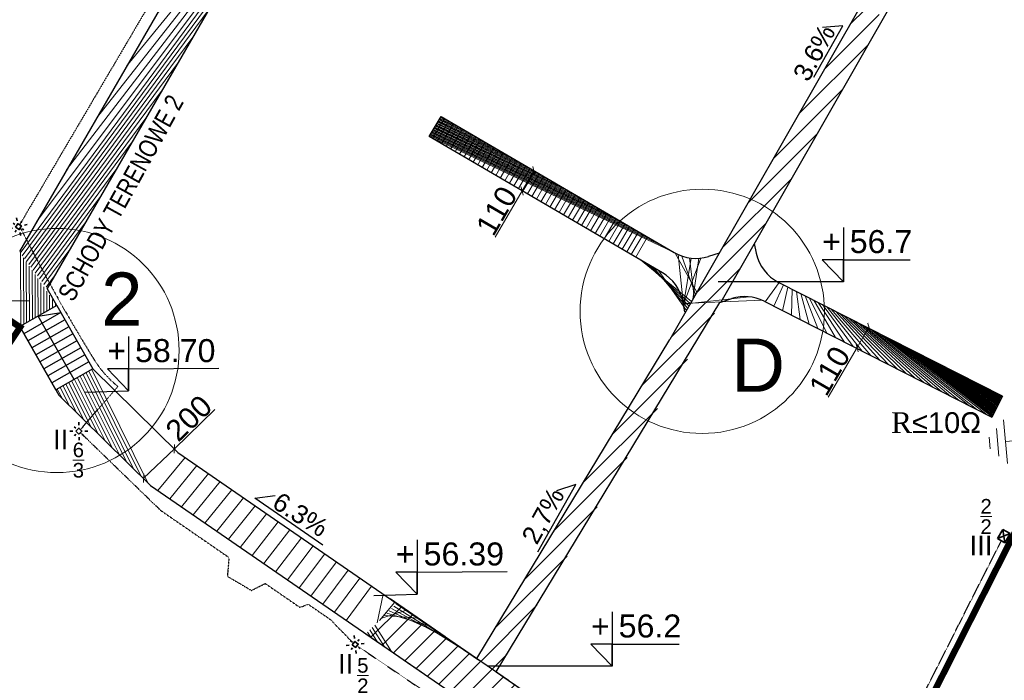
# Model space of a CAD drawing. Header units: millimetres. Extents: x 6567289036 to 6568990308, y 5976640423 to 5977332400.
# Tile 45 of 216: x 6568041808 to 6568088005, y 5976868814 to 5976899827. Entities that reach past the tile are written whole.
import ezdxf

# ---------------------------------------------------------------- set-up
doc = ezdxf.new("R2010")
doc.units = ezdxf.units.MM
for name, pattern in [('ACAD_ISO03W100', [30, 12, -18]), ('ACAD_ISO04W100', [30, 24, -3, 0, -3]), ('ACAD_ISO10W100', [18, 12, -3, 0, -3]), ('HIDDEN2', [4.762499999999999, 3.175, -1.5875])]:
    doc.linetypes.add(name, pattern=pattern)
for name, color, linetype, lineweight in [('_ZAKRES_OPRACOWANIA', 182, 'HIDDEN2', 50), ('OBSZAR WPISANY DO REJESTRU ZABYTKÓW', 10, 'FENCELINE1', 35), ('proj. kabel', 1, 'ACAD_ISO03W100', 30), ('proj. opis', 1, 'Continuous', 20), ('proj. opis - ośw.', 1, 'Continuous', 9), ('proj. oprawy dogruntowe', 1, 'Continuous', 35), ('proj. oświetlenie - beton', 1, 'Continuous', 35), ('proj. słupki oświetleniowe', 1, 'Continuous', 35), ('PZT_Granica Działki', 1, 'ACAD_ISO04W100', 40), ('zagospodarowanie_ wymiary', 160, 'Continuous', 13)]:
    doc.layers.add(name, color=color, linetype=linetype, lineweight=lineweight)
doc.layers.add('Elektryka', color=1, linetype='Continuous')
doc.styles.add('Arial', font='arial.ttf', dxfattribs={"height": 324.5658682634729})
doc.styles.get("Standard").update_dxf_attribs({"font": 'arial.ttf'})
doc.linetypes.add('FENCELINE1', pattern='A,6.349999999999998,-2.54,[133,ltypeshp.shx,S=2.54,R=0,X=-2.54,Y=0],-2.54,25.4', length=36.83)
doc.dimstyles.new('pzt 500', dxfattribs={"dimtxt": 1000, "dimasz": 300, "dimexe": 1, "dimexo": 1, "dimgap": 50, "dimtad": 1, "dimdec": 0, "dimlfac": 0.1, "dimzin": 12, "dimtxsty": 'Standard', "dimblk": 'ARCHTICK', "dimcen": 6, "dimclrd": 256, "dimclre": 256, "dimclrt": 256, "dimadec": 3, "dimazin": 0, "dimtfac": 1, "dimtdec": 0, "dimtmove": 0, "dimatfit": 3, "dimfxl": 0, "dimtolj": 1, "dimlwd": -1, "dimarcsym": 0})
picture_1 = doc.add_image_def('image2.jpg', size_in_pixel=(6997, 9782))
pattern_1 = [(45, (0, 0), (-449.0128060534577, 449.0128060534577), [])]

# ---------------------------------------------------------------- blocks, each defined once
blk = doc.blocks.new('_ARCHTICK')
at = {"color": 0, "linetype": 'ByBlock', "const_width": 0.15}
blk.add_lwpolyline([(-0.5, -0.5), (0.5, 0.5)], dxfattribs=at)
blk = doc.blocks.new('*D297')
at = {"layer": 'Defpoints', "color": 0, "lineweight": 30}
for p in [(6568048914.14725, 5976879843.011816), (6568047472.79533, 5976878455.430025), (6568047623.675343, 5976878298.703267)]:
    blk.add_point(p, dxfattribs=at)
at = {"layer": 'zagospodarowanie_ wymiary'}
for p, q in [((6568049065.027263, 5976879686.285058), (6568050970.27862, 5976881520.460358)), ((6568047623.675343, 5976878298.703267), (6568049065.027263, 5976879686.285058))]:
    blk.add_line(p, q, dxfattribs=at)
at = {"layer": 'zagospodarowanie_ wymiary', "lineweight": -2}
for p, q in [((6568049044.221021, 5976879707.897561), (6568049065.720804, 5976879685.564641)), ((6568047602.869101, 5976878320.31577), (6568047624.368883, 5976878297.98285))]:
    blk.add_line(p, q, dxfattribs=at)
at = {"layer": 'zagospodarowanie_ wymiary', "xscale": 300, "yscale": 300, "zscale": 300}
for p, rotation in [((6568049065.027263, 5976879686.285058), 43.91109836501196), ((6568047623.675343, 5976878298.703267), 223.911098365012)]:
    blk.add_blockref('_ARCHTICK', p, dxfattribs=dict(at, rotation=rotation))
at = {"layer": 'zagospodarowanie_ wymiary', "insert": (6568049744.713807, 5976881118.738827), "char_height": 1000, "attachment_point": 5, "rotation": 43.91109836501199}
blk.add_mtext('\\A1;200', dxfattribs=at)
blk = doc.blocks.new('*D304')
at = {"layer": 'Defpoints', "color": 0, "lineweight": 30}
for p in [(6568082484.12577, 5976884900.579548), (6568081097.502411, 5976884435.289569), (6568081930.445042, 5976883950.085011)]:
    blk.add_point(p, dxfattribs=at)
at = {"layer": 'zagospodarowanie_ wymiary'}
for p, q in [((6568081651.183138, 5976885385.784106), (6568081097.502411, 5976884435.289569)), ((6568081097.502411, 5976884435.289569), (6568079738.717528, 5976882102.686062))]:
    blk.add_line(p, q, dxfattribs=at)
at = {"layer": 'zagospodarowanie_ wymiary', "lineweight": -2}
for p, q in [((6568081677.105693, 5976885370.683737), (6568081650.319054, 5976885386.287452)), ((6568081123.424965, 5976884420.189199), (6568081096.638325, 5976884435.792914))]:
    blk.add_line(p, q, dxfattribs=at)
at = {"layer": 'zagospodarowanie_ wymiary', "xscale": 300, "yscale": 300, "zscale": 300}
for p, rotation in [((6568081651.183138, 5976885385.784106), 59.7784052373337), ((6568081097.502411, 5976884435.289569), 239.7784052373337)]:
    blk.add_blockref('_ARCHTICK', p, dxfattribs=dict(at, rotation=rotation))
at = {"layer": 'zagospodarowanie_ wymiary', "insert": (6568079811.002068, 5976883340.469633), "char_height": 1000, "attachment_point": 5, "rotation": 59.77840523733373}
blk.add_mtext('\\A1;110', dxfattribs=at)
blk = doc.blocks.new('*D306')
at = {"layer": 'Defpoints', "color": 0, "lineweight": 30}
for p in [(6568065379.201054, 5976891787.728094), (6568067274.003572, 5976891956.99427), (6568066720.322845, 5976891006.499733)]:
    blk.add_point(p, dxfattribs=at)
at = {"layer": 'zagospodarowanie_ wymiary'}
for p, q in [((6568065932.881781, 5976892738.222631), (6568065379.201054, 5976891787.728094)), ((6568065379.201054, 5976891787.728094), (6568064114.862688, 5976889617.259359))]:
    blk.add_line(p, q, dxfattribs=at)
at = {"layer": 'zagospodarowanie_ wymiary', "lineweight": -2}
for p, q in [((6568065958.804335, 5976892723.122261), (6568065932.017695, 5976892738.725977)), ((6568065405.123608, 5976891772.627725), (6568065378.336967, 5976891788.231441))]:
    blk.add_line(p, q, dxfattribs=at)
at = {"layer": 'zagospodarowanie_ wymiary', "xscale": 300, "yscale": 300, "zscale": 300}
for p, rotation in [((6568065932.881781, 5976892738.222631), 59.7784052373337), ((6568065379.201054, 5976891787.728094), 239.7784052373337)]:
    blk.add_blockref('_ARCHTICK', p, dxfattribs=dict(at, rotation=rotation))
at = {"layer": 'zagospodarowanie_ wymiary', "insert": (6568064187.147227, 5976890855.042931), "char_height": 1000, "attachment_point": 5, "rotation": 59.77840523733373}
blk.add_mtext('\\A1;110', dxfattribs=at)
blk = doc.blocks.new('A$C288F3E1E')
at = {"layer": 'Elektryka', "lineweight": 30}
for points in [[(3277.964488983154, -1047.255199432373), (3459.378539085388, -690.759838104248), (3236.568937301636, -577.3760566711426), (3055.154888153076, -933.8714189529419)], [(3096.55043888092, -1403.750560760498), (3277.964488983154, -1047.255199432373), (3055.154887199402, -933.8714179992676), (2873.740838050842, -1290.366780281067)]]:
    blk.add_lwpolyline(points, close=True, dxfattribs=at)
at = {"layer": 'proj. opis', "lineweight": 15}
for p, q in [((4291.994985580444, -319.4949913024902), (13223.3937702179, 7430.459022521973)), ((3413.979508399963, -921.994553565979), (10438.35807991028, -2700.483155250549)), ((3283.693784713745, -1271.380993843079), (9099.297151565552, -6678.88357257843))]:
    blk.add_line(p, q, dxfattribs=at)
at = {"layer": 'proj. opis', "color": 7, "linetype": 'Continuous', "lineweight": 15}
blk.add_line((10438.35807991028, -2700.483155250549), (19014.16130256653, -2700.483155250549), dxfattribs=at)
at = {"layer": 'proj. opis', "linetype": 'Continuous', "lineweight": 15}
for p, q in [((10438.35807991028, -2700.483155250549), (19014.16130256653, -2700.483155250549)), ((9099.297151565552, -6678.88357257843), (19465.81692695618, -6678.88357257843))]:
    blk.add_line(p, q, dxfattribs=at)
at = {"layer": 'proj. opis - ośw.', "ltscale": 0.005}
for p, q in [((549.706413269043, -124.4883785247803), (735.8613739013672, -2180.164072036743)), ((208.3845863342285, -533.785608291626), (326.5660362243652, -1838.840702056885)), ((-132.9397315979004, -943.0817174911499), (-82.73119163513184, -1497.518873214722)), ((642.784839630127, -1152.325454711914), (3063.075262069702, -933.1541833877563))]:
    blk.add_line(p, q, dxfattribs=at)
at = {"layer": 'proj. opis', "linetype": 'Continuous', "char_height": 975.0000000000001, "attachment_point": 1}
for s, insert, width in [('\\A1;{\\W7.29221;   }istn. słup101/3\\P{\\W7.29221;   }zasilanie z T-5249\\P{\\W7.29221;   }"Sztum Mickiewicza"', (5202.663789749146, 8608.957557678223), 42678.05397113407), ('\\A1;{\\W7.29221;   }proj. szafka\\P{\\W9.92023;  }oświetleniowa ', (2904.160081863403, -1167.190918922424), 23393.08653467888), ('\\A1;{\\W7.29221;   }proj. złącze\\P{\\W7.29221;   }wg oddzielnego \\P{\\W7.29221;   }opracowania\\P{\\W7.29221;   }(WP P/17/011139)', (1565.097932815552, -5145.591336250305), 42678.05397113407)]:
    blk.add_mtext(s, dxfattribs=dict(at, insert=insert, width=width))
at = {"layer": 'proj. opis', "color": 1, "linetype": 'Continuous', "insert": (-4733.703573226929, 227.8525905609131), "char_height": 975.0000000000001, "width": 23393.08653467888, "attachment_point": 1}
blk.add_mtext('\\A1;{\\fTimes New Roman|b0|i0|c238|p18;\\W1;R\\fArial|b0|i0|c0|p34;\\H1x;≤\\fArial|b0|i0|c238|p34;10\\fSymbol|b0|i0|c2|p18;W}', dxfattribs=at)
blk = doc.blocks.new('słupek ośw. 3m')
at = {"layer": 'proj. słupki oświetleniowe'}
for p, q in [((-0.2999999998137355, 0.3000000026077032), (-0.2000005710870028, 0.2000005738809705)), ((-0.2004784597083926, 1.862645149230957e-09), (-0.2999999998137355, 1.862645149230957e-09)), ((0.000478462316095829, 0.2000005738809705), (0.000717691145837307, 0.3000000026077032)), ((0.3000000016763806, 1.862645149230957e-09), (0.1995215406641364, 1.862645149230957e-09)), ((0.3000000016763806, 0.3000000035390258), (0.2000005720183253, 0.2000005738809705)), ((-0.1999994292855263, -0.1999994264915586), (-0.3000000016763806, -0.2999999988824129)), ((-0.000717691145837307, -0.2999999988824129), (-0.0004784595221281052, -0.1999994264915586)), ((0.1995215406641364, -0.1995215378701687), (0.3000000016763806, -0.2999999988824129))]:
    blk.add_line(p, q, dxfattribs=at)
blk.add_lwpolyline([(-0.1000000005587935, -0.1000000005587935), (0.09999999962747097, -0.1000000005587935), (0.09999999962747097, 0.09999999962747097), (-0.1000000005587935, 0.09999999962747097)], close=True, dxfattribs=at)
blk = doc.blocks.new('oświetlenie beton')
at = {"layer": 'proj. oświetlenie - beton'}
for p, q in [((-0.2499999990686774, 0.1999999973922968), (0.2500000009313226, 0.2000000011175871)), ((-0.2500000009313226, -0.2000000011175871), (-0.2499999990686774, 0.1999999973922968)), ((0.2500000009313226, 0.2000000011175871), (-0.2500000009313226, -0.2000000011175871)), ((-0.2499999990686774, 0.1999999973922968), (0.2500000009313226, -0.2000000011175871)), ((0.2500000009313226, 0.2000000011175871), (0.2500000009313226, -0.2000000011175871)), ((0.2500000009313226, -0.2000000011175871), (-0.2500000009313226, -0.2000000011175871))]:
    blk.add_line(p, q, dxfattribs=at)
blk = doc.blocks.new('A$C46B91495')
at = {"layer": 'proj. kabel', "ltscale": 0.03}
for p, q in [((-11908.52680873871, 8294.097051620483), (-19222.91605472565, -4139.105625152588)), ((-19189.21363353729, -4276.452437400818), (-19189.21363353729, -4276.452437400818)), ((-16371.19329738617, -13754.20986652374), (-14617.10783481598, -11730.2510175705)), ((-16369.13101482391, -13895.55124759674), (-12607.39926052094, -17545.73435306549)), ((-12607.39926052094, -17545.73435306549), (-9401.418781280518, -19756.36260986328)), ((-9401.418781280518, -19756.36260986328), (-9473.231442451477, -20639.06266212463)), ((-9473.231442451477, -20639.06266212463), (-8350.75148677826, -21302.60901069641)), ((-8350.75148677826, -21302.60901069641), (-7696.029703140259, -20979.58250904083)), ((-7696.029703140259, -20979.58250904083), (-6071.284621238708, -22099.89730930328)), ((-6071.284621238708, -22099.89730930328), (-5690.759473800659, -21946.4234752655)), ((-5690.759473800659, -21946.4234752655), (-4653.601880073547, -22662.61383342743)), ((-4653.601880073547, -22662.61383342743), (-3559.907252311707, -23784.27560710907)), ((-3394.318662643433, -23897.50066375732), (7756.055510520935, -31444.27757740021))]:
    blk.add_line(p, q, dxfattribs=at)
blk.add_lwpolyline([(21767.96893119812, -28982.14319038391), (26837.56956195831, -18973.86942863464)], dxfattribs=at)
for centre, radius, start, end in [((52666.04759120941, 31834.45786190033), 80418.7564095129, 206.6818817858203, 211.7753826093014), ((-11084.74244594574, -7498.747970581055), 5512.097902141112, 213.1545333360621, 230.1456099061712)]:
    blk.add_arc(centre, radius, start, end, dxfattribs=at)
at = {"layer": 'proj. oświetlenie - beton', "xscale": 1000.000000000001, "yscale": 1000.000000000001, "zscale": 1000.000000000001, "rotation": 60.35121626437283}
blk.add_blockref('oświetlenie beton', (26953.58450603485, -18752.24332618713), dxfattribs=at)
at = {"layer": 'proj. słupki oświetleniowe'}
for p, xscale, yscale, zscale, rotation in [((-19274.73824977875, -4224.630241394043), 1000, 1000, 1000, 328.7869409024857), ((-16440.89778518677, -13825.91261577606), 999.9999999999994, 999.9999999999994, 999.9999999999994, 315.809606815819), ((-3477.359537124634, -23841.19495296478), 999.9999999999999, 999.9999999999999, 999.9999999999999, 321.2121028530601)]:
    blk.add_blockref('słupek ośw. 3m', p, dxfattribs=dict(at, xscale=xscale, yscale=yscale, zscale=zscale, rotation=rotation))
at = {"layer": 'proj. opis', "linetype": 'Continuous', "char_height": 975.0000000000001, "width": 23393.08653467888, "attachment_point": 1}
for s, insert in [('\\A1;{\\H1x;\\W9.92023;  \\H0.7x;\\W1;\\S6/3;}', (-24238.35618591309, -14365.26253032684)), ('\\A1;{\\H1x;\\W9.92023;  \\H0.7x;\\W1;\\S2/2;}', (18351.11925697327, -17011.87010002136)), ('\\A1;{\\H1x;\\W9.92023;  \\H0.7x;\\W1;\\S5/2;}', (-10891.65119171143, -24482.13487815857))]:
    blk.add_mtext(s, dxfattribs=dict(at, insert=insert))
at = {"layer": 'proj. oprawy dogruntowe', "char_height": 927.4523207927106, "attachment_point": 1}
for s, width, insert in [('II', 3.312646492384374, (-17658.11231517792, -13752.3033657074)), ('III', 3.312646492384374, (25341.15117931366, -18729.50115299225)), ('II', 927.4523207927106, (-4284.951639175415, -24284.3888053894))]:
    blk.add_mtext_dynamic_manual_height_columns(s, width=width, gutter_width=1, heights=[0], dxfattribs=dict(at, insert=insert))
blk = doc.blocks.new('A$C6C8F6E5F')
at = {"color": 6, "lineweight": 30}
for p, q in [((-10262.64171791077, -48252.91344642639), (-8905.632849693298, -45835.91547966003)), ((-8905.632849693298, -45835.91547966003), (-9856.448897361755, -45922.72896003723)), ((-23206.9150762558, -70543.13211345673), (-21433.07264041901, -67373.64779567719)), ((-21433.07264041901, -67373.64779567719), (-22340.6963634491, -67669.9701051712)), ((-36485.84238529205, -68017.31918907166), (-35540.04148960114, -67886.74966144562)), ((-33305.71928215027, -70229.61092662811), (-36485.84238529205, -68017.31918907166))]:
    blk.add_line(p, q, dxfattribs=at)
at = {"color": 6, "lineweight": 30, "attachment_point": 1}
for s, insert, char_height, rotation in [('3.6%', (-11282.40904903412, -48112.87958717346), 863.9999999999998, 61.70423050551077), ('6.3%', (-35280.54827213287, -67688.31229877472), 863.9999999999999, 327.90083410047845), ('2,7%', (-24017.15421962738, -69834.09789657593), 863.9999999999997, 61.0775914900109)]:
    blk.add_mtext_dynamic_manual_height_columns(s, width=2495.405309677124, gutter_width=12.5, heights=[0], dxfattribs=dict(at, insert=insert, char_height=char_height, rotation=rotation))

msp = doc.modelspace()

# ---------------------------------------------------------------- hatches: boundary and pattern name
at = {"lineweight": 9}
h = msp.add_hatch(dxfattribs=at)
h.set_pattern_fill('ANSI31', color=6, scale=200)
h.set_pattern_definition([(45, (6568063979.192486, 5976869343.051638), (-449.0128060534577, 449.0128060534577), [])])
h.paths.add_polyline_path([(6568077525.367648, 5976891513.250841), (6568076488.07168, 5976892116.658733), (6568072317.583602, 5976884819.661621), (6568063254.199482, 5976869832.28672), (6568064162.168241, 5976869207.999724), (6568073599.505193, 5976884644.26897)])
h.paths.add_polyline_path([(6568082360.812219, 5976899973.705448), (6568081252.340541, 5976900452.579007), (6568076488.07168, 5976892116.658733), (6568077525.367648, 5976891513.250841)])
edge = h.paths.add_edge_path()
edge.add_line((6568091101.627829, 5976923750.931189), (6568089935.03712, 5976924043.556993))
edge.add_arc((6567992301.881518, 5976945671.477103), 100000.0000049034, 342.71040070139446, 347.5094139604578, ccw=False)
edge.add_line((6568087783.358042, 5976915951.321621), (6568088917.272498, 5976915554.753883))
edge.add_arc((6567993469.106991, 5976945381.716541), 100000.0000005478, 342.646297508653, 347.5077324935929)
edge = h.paths.add_edge_path()
edge.add_line((6568092680.258745, 5976932101.33863), (6568092903.689122, 5976933246.731118))
edge.add_line((6568092903.689122, 5976933246.731118), (6568091792.104932, 5976933815.934116))
edge.add_line((6568091792.104932, 5976933815.934116), (6568091500.646786, 5976932321.804373))
edge.add_line((6568091500.646786, 5976932321.804373), (6568090741.585437, 5976928075.321453))
edge.add_arc((6567992301.881529, 5976945671.477131), 100000.0000006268, 347.50941394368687, 349.8653803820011, ccw=False)
edge.add_line((6568089935.03712, 5976924043.556993), (6568091101.627829, 5976923750.931189))
edge.add_arc((6567993469.106983, 5976945381.716519), 100000.00000328, 347.5077325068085, 349.8655129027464)
edge.add_line((6568091908.851592, 5976927785.788525), (6568092680.258745, 5976932101.33863))
edge = h.paths.add_edge_path()
edge.add_arc((6568091911.962831, 5976943831.808), 3000.000003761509, 348.9619916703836, 369.8800475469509)
edge.add_line((6568094867.470249, 5976944346.566118), (6568093419.78353, 5976944077.659523))
edge.add_arc((6568090560.299772, 5976943170.271716), 2999.99999903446, -11.03800836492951, 17.605572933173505, ccw=False)
edge.add_line((6568093504.800942, 5976942595.891307), (6568091792.104932, 5976933815.934116))
edge.add_line((6568091792.104932, 5976933815.934116), (6568092903.689122, 5976933246.731118))
edge.add_line((6568092903.689122, 5976933246.731118), (6568094856.464005, 5976943257.427591))
edge = h.paths.add_edge_path()
edge.add_line((6568093264.723392, 5976946509.500827), (6568089986.455442, 5976948165.669724))
edge.add_line((6568089986.455442, 5976948165.669724), (6568089429.448664, 5976947102.676013))
edge.add_line((6568089429.448664, 5976947102.676013), (6568091913.06033, 5976945847.964542))
edge.add_arc((6568090560.299771, 5976943170.271717), 2999.999999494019, 17.605572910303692, 63.19726250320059, ccw=False)
edge.add_line((6568093419.78353, 5976944077.659523), (6568094867.470249, 5976944346.566118))
edge.add_arc((6568091911.962838, 5976943831.808001), 2999.999996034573, 9.880047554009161, 63.19726259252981)
h = msp.add_hatch(dxfattribs=at)
h.set_pattern_fill('ANSI31', color=6, scale=200)
h.set_pattern_definition(pattern_1)
edge = h.paths.add_edge_path()
edge.add_arc((6568034148.686172, 5976936023.267941), 32206.75232746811, 328.805276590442, 349.8979949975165)
edge.add_line((6568065856.13859, 5976930374.165656), (6568068013.816805, 5976942445.052427))
edge.add_line((6568068013.816805, 5976942445.052427), (6568068095.181122, 5976942900.236113))
edge.add_line((6568068095.181122, 5976942900.236113), (6568068323.445813, 5976944177.237134))
edge.add_line((6568068323.445813, 5976944177.237134), (6568068444.720499, 5976944855.69465))
edge.add_line((6568068444.720499, 5976944855.69465), (6568068488.958369, 5976945103.178412))
edge.add_line((6568068488.958369, 5976945103.178412), (6568068540.241626, 5976945390.07679))
edge.add_line((6568068540.241626, 5976945390.07679), (6568068586.76246, 5976945650.332332))
edge.add_line((6568068586.76246, 5976945650.332332), (6568068635.131769, 5976945920.928965))
edge.add_line((6568068635.131769, 5976945920.928965), (6568068965.286498, 5976947767.942261))
edge.add_line((6568068965.286498, 5976947767.942261), (6568068435.529675, 5976947454.2835))
edge.add_line((6568068435.529675, 5976947454.2835), (6568068241.520104, 5976947380.614817))
edge.add_line((6568068241.520104, 5976947380.614817), (6568068050.683704, 5976947328.75661))
edge.add_line((6568068050.683704, 5976947328.75661), (6568067863.359718, 5976947297.595922))
edge.add_line((6568067863.359718, 5976947297.595922), (6568067681.421284, 5976947286.190485))
edge.add_line((6568067681.421284, 5976947286.190485), (6568067505.274965, 5976947293.215984))
edge.add_line((6568067505.274965, 5976947293.215984), (6568067335.094812, 5976947317.44418))
edge.add_line((6568067335.094812, 5976947317.44418), (6568066769.694947, 5976947533.378028))
edge.add_line((6568066769.694947, 5976947533.378028), (6568066750.358682, 5976947420.636451))
edge.add_line((6568066750.358682, 5976947420.636451), (6568066439.701027, 5976945609.323187))
edge.add_line((6568066439.701027, 5976945609.323187), (6568066429.364079, 5976945549.052816))
edge.add_line((6568066429.364079, 5976945549.052816), (6568066419.25403, 5976945490.105404))
edge.add_line((6568066419.25403, 5976945490.105404), (6568066407.870255, 5976945423.731427))
edge.add_line((6568066407.870255, 5976945423.731427), (6568066387.165746, 5976945303.012207))
edge.add_line((6568066387.165746, 5976945303.012207), (6568066363.843471, 5976945167.029885))
edge.add_line((6568066363.843471, 5976945167.029885), (6568066326.959053, 5976944951.972468))
edge.add_line((6568066326.959053, 5976944951.972468), (6568066284.00243, 5976944701.510587))
edge.add_line((6568066284.00243, 5976944701.510587), (6568066233.5917, 5976944407.586958))
edge.add_line((6568066233.5917, 5976944407.586958), (6568066194.982246, 5976944182.471579))
edge.add_line((6568066194.982246, 5976944182.471579), (6568066115.641999, 5976943719.872187))
edge.add_line((6568066115.641999, 5976943719.872187), (6568066048.797154, 5976943330.1282))
edge.add_line((6568066048.797154, 5976943330.1282), (6568065952.82215, 5976942770.538592))
edge.add_line((6568065952.82215, 5976942770.538592), (6568065879.607695, 5976942343.6561))
edge.add_line((6568065879.607695, 5976942343.6561), (6568063880.91002, 5976930690.091733))
edge.add_arc((6568034348.98119, 5976935968.839655), 30000.00000087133, 329.59391597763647, 349.8655720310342, ccw=False)
edge.add_line((6568060222.779106, 5976920785.079205), (6568060222.779114, 5976920785.079217))
edge.add_line((6568060222.779114, 5976920785.079217), (6568059964.792317, 5976920345.45833))
edge.add_line((6568059964.792317, 5976920345.45833), (6568041785.10253, 5976888929.909109))
edge.add_line((6568041785.10253, 5976888929.909109), (6568043094.869371, 5976887200.335413))
edge.add_line((6568043094.869371, 5976887200.335413), (6568061698.727423, 5976919341.83747))
edge = h.paths.add_edge_path()
edge.add_line((6568018765.942374, 5976905988.532406), (6568020274.457098, 5976910884.594165))
edge.add_line((6568020274.457098, 5976910884.594165), (6568016250.040962, 5976911835.145189))
edge.add_line((6568016250.040962, 5976911835.145189), (6568010572.976528, 5976913517.894088))
edge.add_line((6568010572.976528, 5976913517.894088), (6568009996.86511, 5976913711.79604))
edge.add_line((6568009996.86511, 5976913711.79604), (6568009720.830637, 5976913211.607037))
edge.add_line((6568009720.830637, 5976913211.607037), (6568009540.621187, 5976912870.939355))
edge.add_line((6568009540.621187, 5976912870.939355), (6568009404.29254, 5976912643.392686))
edge.add_line((6568009404.29254, 5976912643.392686), (6568009964.852141, 5976913730.055702))
edge.add_line((6568009964.852141, 5976913730.055702), (6568007817.470098, 5976914954.307824))
edge.add_line((6568007817.470098, 5976914954.307824), (6568006384.016101, 5976915771.53972))
edge.add_line((6568006384.016101, 5976915771.53972), (6568004395.487917, 5976912312.335296))
edge.add_line((6568004395.487917, 5976912312.335296), (6568007913.162897, 5976910206.296))
edge.add_arc((6571456422.921688, 5982616062.008038), 6667008.996774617, 238.852039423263, 238.9901654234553)
edge.add_arc((6568780424.261696, 5978150810.760896), 1461317.786000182, 238.7200429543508, 239.1912223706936)
edge.add_arc((6568008365.294009, 5976863070.750304), 40284.66170195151, 38.51608489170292, 54.121905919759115, ccw=False)
edge.add_line((6568039885.357414, 5976888157.391598), (6568041802.363423, 5976885411.250747))
edge.add_line((6568041802.363423, 5976885411.250747), (6568043550.344732, 5976886404.712492))
edge.add_line((6568043550.344732, 5976886404.712492), (6568041785.10253, 5976888929.909109))
edge.add_line((6568041785.10253, 5976888929.909109), (6568041785.165547, 5976888930.016737))
edge.add_arc((6568009191.861241, 5976864063.946676), 40995.66959875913, 37.34071920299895, 54.29453859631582)
edge.add_arc((6567686590.409808, 5976324515.316308), 669495.9526334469, 58.82898035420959, 59.91476328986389)
edge.add_arc((6568030037.055865, 5976915725.997743), 14255.89108919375, 233.3057386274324, 236.6534195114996, ccw=False)
edge.add_arc((6568004402.520678, 5976879557.532569), 30081.64947836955, 55.32053758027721, 61.47897682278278)
edge = h.paths.add_edge_path(flags=16)
edge.add_arc((6567923787.356652, 5976949088.236382), 102281.8002032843, 336.7859589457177, 336.7928221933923)
edge.add_arc((6568016921.152388, 5976909150.625406), 946.1564429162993, 336.4184211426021, 337.1603600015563, ccw=False)
edge = h.paths.add_edge_path(flags=16)
edge.add_arc((6568029884.543209, 5976752875.182849), 157758.2918133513, 94.73819593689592, 94.74571192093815)
edge.add_arc((6568016921.152403, 5976909150.625408), 946.1564107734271, 94.11534904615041, 95.3685587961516, ccw=False)
h.paths.add_polyline_path([(6568015615.542516, 5976906496.376971), (6568010572.976525, 5976913517.894089)], flags=16)
h = msp.add_hatch(dxfattribs=at)
h.set_pattern_fill('ANSI37', color=6, scale=100)
h.set_pattern_definition([(45, (-370502.9313602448, 598048.1619272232), (-224.5064030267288, 224.5064030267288), []), (135, (-370502.9313602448, 598048.1619272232), (-224.5064030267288, -224.5064030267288), [])])
h.paths.add_polyline_path([(6568061583.103197, 5976895286.960292), (6568061027.855131, 5976894337.381658), (6568071965.853998, 5976887947.715368, -0.2117768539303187), (6568072914.203099, 5976886632.470236), (6568073032.429995, 5976886070.410206), (6568074634.243004, 5976888873.061762), (6568074130.986998, 5976888714.492424, -0.2115975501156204), (6568072520.8663, 5976888895.263786)])
h.paths.add_polyline_path([(6568077412.100708, 5976887494.76948, -0.2270774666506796), (6568076361.254086, 5976888865.943306), (6568076267.387123, 5976889312.194253), (6568074700.14818, 5976886570.036061), (6568075224.661353, 5976886735.30326, -0.1964328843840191), (6568076732.571331, 5976886610.334108), (6568087424.636168, 5976881170.876765), (6568087919.264144, 5976882153.398717)])
h.paths.add_polyline_path([(6568076379.671942, 5976874918.163722), (6568081156.425012, 5976874918.163722), (6568081156.425012, 5976877143.729889), (6568076379.671942, 5976877143.729889)], flags=9)
h.paths.add_polyline_path([(6568088709.142852, 5976939500.979159), (6568092197.041897, 5976939500.979159), (6568092197.041897, 5976941155.23564), (6568088709.142852, 5976941155.23564)], flags=9)
h.paths.add_polyline_path([(6568094701.613878, 5976934389.725013), (6568098178.094096, 5976934389.725013), (6568098178.094096, 5976936615.29118), (6568094701.613878, 5976936615.29118)], flags=9)
h.paths.add_polyline_path([(6568084740.626646, 5976918697.097833), (6568088217.106864, 5976918697.097833), (6568088217.106864, 5976920922.664), (6568084740.626646, 5976920922.664)], flags=9)
h.paths.add_polyline_path([(6568086320.929507, 5976902640.91278), (6568089797.409725, 5976902640.91278), (6568089797.409725, 5976904866.478947), (6568086320.929507, 5976904866.478947)], flags=9)
h.paths.add_polyline_path([(6568074538.792762, 5976883475.749846), (6568078015.27298, 5976883475.749846), (6568078015.27298, 5976885701.316013), (6568074538.792762, 5976885701.316013)], flags=9)
h.paths.add_polyline_path([(6568081077.505054, 5976894390.92829), (6568084553.985272, 5976894390.92829), (6568084553.985272, 5976896616.494457), (6568081077.505054, 5976896616.494457)], flags=9)
h = msp.add_hatch(dxfattribs=at)
h.set_pattern_fill('ANSI31', color=6, scale=200)
h.set_pattern_definition(pattern_1)
h.paths.add_polyline_path([(6568063336.659553, 5976869775.419497), (6568049228.802091, 5976879504.670216), (6568045240.230505, 5976883431.38337), (6568043501.441545, 5976882443.146078), (6568043638.888236, 5976882201.310649), (6568047949.882976, 5976877957.174776), (6568062201.217854, 5976868128.977227), (6568058047.940918, 5976870993.216019), (6568059495.388001, 5976872424.488933), (6568069735.411095, 5976865377.188205)])
h = msp.add_hatch(dxfattribs=at)
h.set_pattern_fill('ANSI31', color=6, scale=200)
h.set_pattern_definition([(45, (6568058813.990626, 5976870464.922501), (-449.0128060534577, 449.0128060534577), [])])
edge = h.paths.add_edge_path()
edge.add_line((6568081258.219569, 5976861445.211604), (6568076587.453587, 5976863611.811687))
edge.add_arc((6568074431.097217, 5976865972.081342), 3196.990090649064, 245.3203795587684, 312.4150079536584, ccw=False)
edge.add_line((6568073096.213507, 5976863067.114712), (6568072471.545909, 5976863496.48481))
edge.add_line((6568072471.545909, 5976863496.48481), (6568059495.388001, 5976872424.488932))
edge.add_line((6568059495.388001, 5976872424.488932), (6568058047.940918, 5976870993.216019))
edge.add_line((6568058047.940918, 5976870993.216019), (6568072100.644701, 5976861331.85124))
edge.add_arc((6568069744.239758, 5976857560.023066), 4447.396095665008, 9.613935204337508, 58.00540681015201, ccw=False)
edge.add_line((6568074129.174165, 5976858302.776243), (6568078625.573781, 5976856241.926455))
edge.add_line((6568078625.573781, 5976856241.926455), (6568081258.219569, 5976861445.211604))

# ---------------------------------------------------------------- linework, layer by layer
at = {"color": 6, "lineweight": 30}
for p, q in [((6568059967.772573, 5976920343.733326), (6568041795.171438, 5976888947.304955)), ((6568061698.727414, 5976919341.837456), (6568043101.392163, 5976887211.604706)), ((6568082221.076046, 5976902147.550927), (6568072317.610043, 5976884819.707883)), ((6568083325.50816, 5976901661.609445), (6568074700.148179, 5976886570.036061)), ((6568061027.855131, 5976894337.381658), (6568061583.103197, 5976895286.960292)), ((6568061583.103197, 5976895286.960292), (6568072520.866299, 5976888895.263786)), ((6568071965.853998, 5976887947.715368), (6568061027.855131, 5976894337.381658)), ((6568076267.387123, 5976889312.194254), (6568076361.254086, 5976888865.943305)), ((6568074634.243004, 5976888873.061762), (6568074130.986998, 5976888714.492424)), ((6568080454.451748, 5976887518.501192), (6568074576.604957, 5976887518.501192)), ((6568087919.264144, 5976882153.398717), (6568077412.100708, 5976887494.76948)), ((6568042267.552447, 5976886611.709522), (6568034195.637382, 5976886665.976311)), ((6568073022.645434, 5976886116.926783), (6568072914.203099, 5976886632.470235)), ((6568074655.789592, 5976886556.059254), (6568075224.661352, 5976886735.30326)), ((6568043550.345431, 5976886404.71127), (6568045240.230504, 5976883431.383371)), ((6568064162.168241, 5976869207.999724), (6568074653.848219, 5976886557.233269)), ((6568076732.571331, 5976886610.334108), (6568087424.636168, 5976881170.876765)), ((6568041811.555776, 5976885416.475203), (6568043638.888236, 5976882201.310649)), ((6568063254.199482, 5976869832.28672), (6568072317.610043, 5976884819.707883)), ((6568045240.230504, 5976883431.383371), (6568049228.802091, 5976879504.670216)), ((6568043638.888236, 5976882201.310649), (6568047949.882981, 5976877957.17477)), ((6568044883.625637, 5976882345.265414), (6568046921.053182, 5976882399.532203)), ((6568087424.636168, 5976881170.876765), (6568087919.264144, 5976882153.398717)), ((6568049228.802091, 5976879504.670216), (6568063336.659553, 5976869775.419497)), ((6568047949.882985, 5976877957.174769), (6568062201.217854, 5976868128.977227)), ((6568058423.362287, 5976872799.33048), (6568060460.789831, 5976872853.597268)), ((6568061776.529192, 5976870851.337614), (6568059183.382616, 5976872639.658289)), ((6568058047.940918, 5976870993.216019), (6568060641.087494, 5976869204.895344)), ((6568069612.383015, 5976869472.599965), (6568063734.536223, 5976869472.599965)), ((6568064162.168241, 5976869207.999724), (6568069735.411095, 5976865377.188205))]:
    msp.add_line(p, q, dxfattribs=at)
msp.add_line((6568061983.578815, 5976919833.969349), (6568043101.392163, 5976887211.604706))
at = {"color": 6, "linetype": 'Continuous', "lineweight": 30}
for p, q in [((6568061027.855131, 5976894337.381658), (6568061583.103197, 5976895286.960292)), ((6568087919.264144, 5976882153.398717), (6568087424.636168, 5976881170.876765))]:
    msp.add_line(p, q, dxfattribs=at)
at = {"color": 6, "lineweight": 30}
for points in [[(6568080454.451748, 5976890068.196095), (6568080454.451748, 5976887518.501192), (6568080454.451748, 5976888556.459099), (6568079454.451748, 5976888556.459099), (6568080454.451748, 5976887518.501192), (6568080454.451748, 5976888556.459099), (6568083595.473136, 5976888556.459099)], [(6568043550.344732, 5976886404.712492), (6568043094.869371, 5976887200.335413)], [(6568043550.344732, 5976886404.712492), (6568041811.555775, 5976885416.475199)], [(6568043550.344736, 5976886404.712494), (6568041811.555776, 5976885416.475203)], [(6568043738.109821, 5976886074.342591), (6568041999.320861, 5976885086.1053)], [(6568043738.109819, 5976886074.342589), (6568041999.320861, 5976885086.105296)], [(6568043925.874906, 5976885743.972687), (6568042187.085944, 5976884755.735394)], [(6568043925.874907, 5976885743.972689), (6568042187.085946, 5976884755.735397)], [(6568044370.836023, 5976882937.264725), (6568042680.950256, 5976885910.593848), (6568043738.109821, 5976886074.342591)], [(6568043501.441545, 5976882443.146078), (6568041811.555774, 5976885416.475201)], [(6568043501.441545, 5976882443.146078), (6568041811.555775, 5976885416.475199)], [(6568044113.639991, 5976885413.602784), (6568042374.85103, 5976884425.365491)], [(6568044113.639993, 5976885413.602786), (6568042374.851031, 5976884425.365495)], [(6568044301.405078, 5976885083.232883), (6568042562.616117, 5976884094.995592)], [(6568044301.405077, 5976885083.232882), (6568042562.616117, 5976884094.995589)], [(6568046921.053182, 5976884949.227106), (6568046921.053182, 5976882399.532203), (6568046921.053182, 5976883437.490109), (6568045921.053182, 5976883437.490109), (6568046921.053182, 5976882399.532203), (6568046921.053182, 5976883437.490109), (6568051144.875598, 5976883468.001002)], [(6568044489.170163, 5976884752.862981), (6568042750.381202, 5976883764.62569)], [(6568044489.170162, 5976884752.862979), (6568042750.381203, 5976883764.625687)], [(6568044676.935248, 5976884422.493078), (6568042938.146287, 5976883434.255787)], [(6568044676.935248, 5976884422.493076), (6568042938.146288, 5976883434.255784)], [(6568044864.700334, 5976884092.123176), (6568043125.911372, 5976883103.885884)], [(6568044864.700333, 5976884092.123176), (6568043125.911372, 5976883103.88588)], [(6568045052.46542, 5976883761.753274), (6568043313.676457, 5976882773.515982)], [(6568045052.46542, 5976883761.753274), (6568043313.676457, 5976882773.515978)], [(6568045240.230505, 5976883431.383371), (6568043501.441543, 5976882443.146079)], [(6568045240.230506, 5976883431.383371), (6568043501.441545, 5976882443.146078)], [(6568060460.789831, 5976875403.292171), (6568060460.789831, 5976872853.597268), (6568060460.789831, 5976873891.555175), (6568059460.789831, 5976873891.555175), (6568060460.789831, 5976872853.597268), (6568060460.789831, 5976873891.555175), (6568064684.612247, 5976873922.066068)], [(6568069612.383015, 5976872022.294868), (6568069612.383015, 5976869472.599965), (6568069612.383015, 5976870510.557872), (6568068612.383015, 5976870510.557872), (6568069612.383015, 5976869472.599965), (6568069612.383015, 5976870510.557872), (6568072753.404403, 5976870510.557872)]]:
    msp.add_lwpolyline(points, dxfattribs=at)
at = {"color": 6, "lineweight": 18}
msp.add_lwpolyline([(6568044370.836023, 5976882937.264724), (6568042680.950254, 5976885910.593844), (6568043738.109819, 5976886074.342589)], dxfattribs=at)
msp.add_lwpolyline([(6568043501.441545, 5976882443.146079), (6568043638.888237, 5976882201.310647)])
at = {"color": 1, "lineweight": 20}
for centre in [(6568073833.831511, 5976886135.997024), (6568043555.000621, 5976884295.77414)]:
    msp.add_circle(centre, 5732.10462474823, dxfattribs=at)
at = {"color": 6, "lineweight": 30}
for centre, start, end in [((6568073529.943177, 5976890622.042247), 239.6992712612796, 287.4889575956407), ((6568078318.424893, 5976889277.625748), 191.8787408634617, 243.0532489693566), ((6568070957.032287, 5976886220.787821), 11.87874086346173, 59.70774333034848), ((6568075825.705199, 5976884827.753446), 63.03584997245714, 107.4889575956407)]:
    msp.add_arc(centre, 2000, start, end, dxfattribs=at)
at = {"layer": '_ZAKRES_OPRACOWANIA', "linetype": 'ACAD_ISO10W100', "ltscale": 0.3, "const_width": 300}
for points in [[(6568032239.999999, 5976852049.999994), (6568025329.99998, 5976856729.999994), (6568023636.608104, 5976858270.489439), (6568041829.99999, 5976885390.000004), (6568003479.99999, 5976910719.999994), (6568013629.589919, 5976928375.224607), (6568014495.843036, 5976929754.15974), (6568028338.514824, 5976953585.160838), (6568034799.999999, 5976965239.999994), (6568044391.524034, 5976981002.424018), (6568045959.99999, 5976984620.000004), (6568048339.99999, 5976988730.000004), (6568057050.562544, 5977004454.047427), (6568062589.99999, 5977013369.999994), (6568072720.000009, 5977030929.999994), (6568073869.99999, 5977032920.000013), (6568101809.99999, 5977008099.999994), (6568113540.000009, 5976997390.000004)], [(6568118499.99999, 5976936940.000013), (6568106960, 5976912650), (6568097339.99999, 5976893229.999985), (6568072290.000009, 5976843720.000004)]]:
    msp.add_lwpolyline(points, dxfattribs=at)
at = {"layer": 'OBSZAR WPISANY DO REJESTRU ZABYTKÓW', "linetype": 'ACAD_ISO04W100'}
for p, q in [((6568041829.99999, 5976885390.000004), (6568003479.99999, 5976910719.999994)), ((6568023636.608104, 5976858270.489439), (6568041829.99999, 5976885390.000004)), ((6568088534.635152, 5976875826.662134), (6568085825.594567, 5976870472.386679)), ((6568085825.594567, 5976870472.386679), (6568083160.044374, 5976865204.067749))]:
    msp.add_line(p, q, dxfattribs=at)

# ---------------------------------------------------------------- block references
at = {"color": 6, "lineweight": 30}
for name, p in [('A$C46B91495', (6568061027.855131, 5976894337.381658)), ('A$C6C8F6E5F', (6568089332.447381, 5976945381.290739))]:
    msp.add_blockref(name, p, dxfattribs=at)
at = {"color": 1, "lineweight": 30}
msp.add_blockref('A$C288F3E1E', (6568087424.636168, 5976881170.876765), dxfattribs=at)

# ---------------------------------------------------------------- texts
at = {"color": 6, "lineweight": 30, "char_height": 1080, "attachment_point": 1}
for s, insert in [('{\\W2.576449; }+ 56.7', (6568078372.613797, 5976889950.729161)), ('{\\W2.576449; }+ 58.70', (6568044839.215231, 5976884831.760172)), ('{\\W2.576449; }+ 56.39', (6568058378.95188, 5976875285.825237)), ('{\\W2.576449; }+ 56.2', (6568067530.545064, 5976871904.827934))]:
    msp.add_mtext_dynamic_manual_height_columns(s, width=9119.31962299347, gutter_width=12.5, heights=[0], dxfattribs=dict(at, insert=insert))
at = {"color": 1, "lineweight": 20, "char_height": 2500, "attachment_point": 1}
for s, insert in [('2', (6568045629.792668, 5976887957.066643)), ('D', (6568075194.938164, 5976884858.188197))]:
    msp.add_mtext_dynamic_manual_height_columns(s, width=10041.1863155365, gutter_width=12.5, heights=[0], dxfattribs=dict(at, insert=insert))
at = {"layer": 'PZT_Granica Działki', "style": 'Arial', "width": 0.8}
msp.add_text('SCHODY TERENOWE 2', height=863.9999999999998, rotation=61.07015392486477, dxfattribs=at).set_placement((6568044316.647857, 5976886533.868924))

# ---------------------------------------------------------------- dimensions: what is measured, and where the dimension line sits
at = {"layer": 'zagospodarowanie_ wymiary'}
for base, p1, p2, angle, picture, middle in [((6568065379.201054, 5976891787.728094), (6568067274.003572, 5976891956.99427), (6568066720.322845, 5976891006.499733), 239.77840528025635, '*D306', (6568064671.530023, 5976890572.880952)), ((6568081097.502411, 5976884435.289569), (6568082484.125769, 5976884900.579548), (6568081930.445041, 5976883950.085011), 239.77840523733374, '*D304', (6568080295.384863, 5976883058.307655)), ((6568047623.675343, 5976878298.703267), (6568048914.14725, 5976879843.011816), (6568047472.79533, 5976878455.430025), 223.91109836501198, '*D297', (6568050133.494375, 5976880714.892638))]:
    dim = msp.add_linear_dim(base=base, p1=p1, p2=p2, angle=angle, dimstyle='pzt 500', override={"dimfxl": 30, "dimfxlon": 1}, dxfattribs=at)
    dim.commit()
    dim.dimension.update_dxf_attribs({"geometry": picture, "text_midpoint": middle, "dimtype": 161})

# ---------------------------------------------------------------- pictures from other files: only their frames are drawn
at = {"color": 6, "lineweight": 30}
image = msp.add_image(picture_1, insert=(6567921000, 5976718000), size_in_units=(296499.99999999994, 414515.22080891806), dxfattribs=at)
image.dxf.flags = 7

doc.saveas('drawing.dxf')
